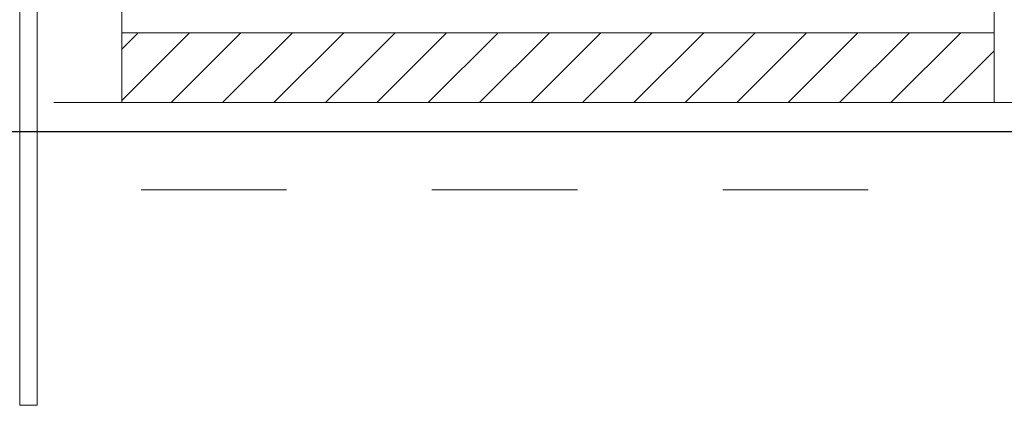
# Model space of a CAD drawing. Header units: metres. Extents: x 10441 to 19716, y -6570 to 1447.
# Tile 47 of 136: x 16647 to 16816, y -4341 to -4275. Entities that reach past the tile are written whole.
import ezdxf
from ezdxf.enums import TextEntityAlignment as Align

# ---------------------------------------------------------------- set-up
doc = ezdxf.new("R2010")
doc.units = ezdxf.units.M
doc.header["$MEASUREMENT"] = 0
doc.linetypes.add('8', pattern=[0.5, 0.25, -0.25])
for name, color, linetype, lineweight in [('#elektryczne', 8, 'Continuous', 20), ('A_DRZWI', 8, 'Continuous', 5), ('A_HACZE', 8, 'Continuous', 5), ('A_OZACZENIE DRZWI', 8, 'Continuous', 13), ('A_OZNACZENIA OKIEN', 8, 'Continuous', 13), ('A_STAL CIENKIE', 8, 'Continuous', 0), ('A_TYNK', 8, 'Continuous', 5), ('EB_CCTV', 4, 'Continuous', 5)]:
    doc.layers.add(name, color=color, linetype=linetype, lineweight=lineweight)
doc.styles.add('m1_romans', font='romans.shx', dxfattribs={"width": 0.8})

# ---------------------------------------------------------------- blocks, each defined once
blk = doc.blocks.new('podkład')
at = {"layer": 'A_DRZWI', "color": 8, "ltscale": 2}
blk.add_lwpolyline([(12467.75, -2096.7), (12464.75, -2096.7), (12464.75, -2008.7), (12467.75, -2008.7)], close=True, dxfattribs=at)
at = {"layer": 'A_HACZE', "color": 8, "linetype": 'Continuous'}
for p, q in [((12493.95, -2032.7), (12482.3, -2044.35)), ((12485.11, -2032.7), (12482.3, -2035.51)), ((12502.79, -2032.7), (12490.79, -2044.7)), ((12511.63, -2032.7), (12499.63, -2044.7)), ((12520.47, -2032.7), (12508.47, -2044.7)), ((12529.31, -2032.7), (12517.31, -2044.7)), ((12538.15, -2032.7), (12526.15, -2044.7)), ((12546.99, -2032.7), (12534.99, -2044.7)), ((12555.82, -2032.7), (12543.82, -2044.7)), ((12564.66, -2032.7), (12552.66, -2044.7)), ((12573.5, -2032.7), (12561.5, -2044.7)), ((12582.34, -2032.7), (12570.34, -2044.7)), ((12591.18, -2032.7), (12579.18, -2044.7)), ((12600.02, -2032.7), (12588.02, -2044.7)), ((12608.86, -2032.7), (12596.86, -2044.7)), ((12617.7, -2032.7), (12605.7, -2044.7)), ((12626.54, -2032.7), (12614.54, -2044.7)), ((12632.3, -2035.77), (12623.37, -2044.7)), ((12632.3, -2044.61), (12632.21, -2044.7))]:
    blk.add_line(p, q, dxfattribs=at)
at = {"layer": 'A_STAL CIENKIE', "color": 8, "linetype": '8', "ltscale": 100}
for p, q in [((10470.62, -2044.7), (13910.62, -2044.7)), ((13910.62, -2059.7), (10470.62, -2059.7))]:
    blk.add_line(p, q, dxfattribs=at)
at = {"layer": 'A_TYNK', "color": 8, "linetype": 'Continuous'}
for p, q in [((12482.3, -2028.7), (12482.3, -2044.7)), ((12632.3, -2028.7), (12632.3, -2044.7)), ((12632.3, -2032.7), (12482.3, -2032.7)), ((12632.3, -2044.7), (12482.3, -2044.7))]:
    blk.add_line(p, q, dxfattribs=at)
at = {"layer": 'A_OZACZENIE DRZWI', "color": 8, "ltscale": 0.1, "style": 'm1_romans', "width": 0.8}
for rotation, p in [(98.4861, (12735.07, -773.13)), (360, (12573.8, -1012.7)), (90, (11565.29, -1150.14)), (90, (11872.29, -1150.14)), (90, (12230.03, -1245.64)), (90, (12385.87, -1249.44)), (90, (11565.29, -1370.89)), (90, (11872.29, -1370.89)), (90, (12230.03, -1370.89)), (90, (12389.3, -1370.89)), (90, (11748.79, -1556.15)), (90, (11986.6, -1556.15)), (90, (12389.3, -1556.15)), (360, (12235.05, -1664.2)), (360, (12235.05, -1880.2)), (90, (11745.78, -2001.94))]:
    blk.add_attdef('SZEROKOSC', text='', height=10, rotation=rotation, dxfattribs=at).set_placement(p, align=Align.BOTTOM_CENTER)
for rotation, p in [(98.4861, (12738.56, -773.47)), (360, (12572.95, -1016.09)), (90, (11568.68, -1150.99)), (90, (11875.68, -1150.99)), (90, (12233.42, -1246.49)), (90, (12389.27, -1250.29)), (90, (11568.68, -1371.74)), (90, (11875.68, -1371.74)), (90, (12233.42, -1371.74)), (90, (12392.69, -1371.74)), (90, (11752.19, -1557)), (90, (11990, -1557)), (90, (12392.69, -1557)), (360, (12234.2, -1667.59)), (360, (12234.2, -1883.59)), (90, (11749.18, -2002.79))]:
    blk.add_attdef('WYSOKOSC', text='', height=10, rotation=rotation, dxfattribs=at).set_placement(p, align=Align.TOP_CENTER)
at = {"layer": 'A_OZNACZENIA OKIEN', "color": 8, "ltscale": 0.1, "style": 'm1_romans', "width": 0.8}
for rotation, p in [(278.8676, (13403.28, -587.56)), (278.8676, (13013.44, -645.27)), (278.8676, (12475.3, -724.92)), (278.8676, (12253.72, -757.72)), (0, (14011.09, -903.42)), (278.8676, (11051.11, -935.72)), (278.8676, (10670.26, -992.09)), (0, (14011.09, -1578.09)), (90, (10823, -2081.55)), (90, (11208, -2081.55)), (90, (11974, -2081.55)), (90, (13179.19, -2081.55)), (90, (13543.19, -2081.55))]:
    blk.add_attdef('WYSOKOSC', text='', height=10, rotation=rotation, dxfattribs=at).set_placement(p, align=Align.TOP_CENTER)
for rotation, p in [(278.8676, (13373.71, -593.04)), (278.8676, (12983.87, -650.74)), (278.8676, (12445.73, -730.4)), (278.8676, (12224.15, -763.19)), (0, (14017.48, -900.03)), (278.8676, (11021.54, -941.2)), (278.8676, (10640.69, -997.57)), (0, (14017.48, -1574.7)), (90, (10819.6, -2080.7)), (90, (11204.6, -2080.7)), (90, (11970.6, -2080.7)), (90, (13175.8, -2080.7)), (90, (13539.8, -2080.7))]:
    blk.add_attdef('SZEROKOSC', text='', height=10, rotation=rotation, dxfattribs=at).set_placement(p, align=Align.BOTTOM_CENTER)

msp = doc.modelspace()

# ---------------------------------------------------------------- linework, layer by layer
at = {"layer": 'EB_CCTV', "color": 4, "linetype": 'Continuous', "lineweight": 30}
msp.add_lwpolyline([(17074.75, -4294.48), (16024.75, -4294.48)], dxfattribs=at)

# ---------------------------------------------------------------- block references
at = {"layer": '#elektryczne', "color": 8, "linetype": 'Continuous', "lineweight": 18}
msp.add_blockref('podkład', (4182.37, -2244.78), dxfattribs=at)

doc.saveas('drawing.dxf')
